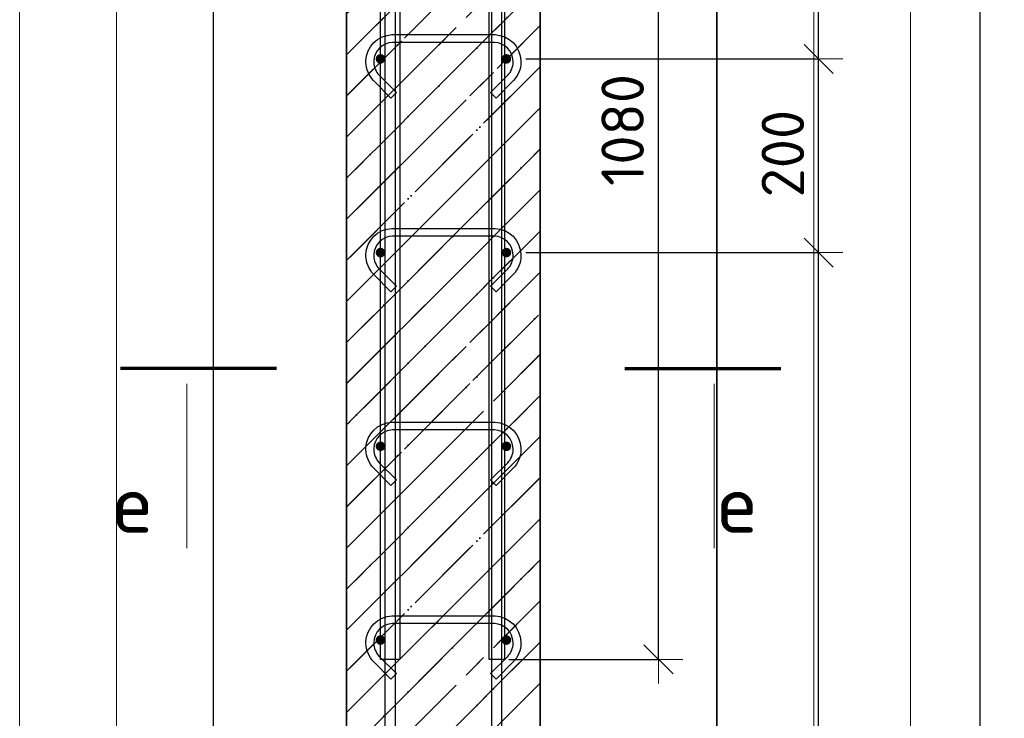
# Model space of a CAD drawing. Header units: millimetres. Extents: x -2995 to 47287, y -2809 to 58122.
# Tile 141 of 143: x 38677 to 39694, y 55428 to 56149. Entities that reach past the tile are written whole.
import ezdxf

# ---------------------------------------------------------------- set-up
doc = ezdxf.new("R2010")
doc.units = ezdxf.units.MM
doc.header["$PDMODE"] = 65
doc.linetypes.add('______11', pattern=[100, 80, -10, 0, -10])
doc.linetypes.add('______5', pattern=[220, 160, -20, 20, -20])
for name, color, linetype, lineweight in [('Standard', 7, 'Continuous', 25), ('Арм.стержн. вертикальными 1', 22, 'Continuous', 35), ('Арм.стержн.горизонт. 1', 180, 'Continuous', 35), ('Размерная линия_ общее', 7, 'Continuous', 13)]:
    doc.layers.add(name, color=color, linetype=linetype, lineweight=lineweight)
doc.layers.add('Арм.стержн. вертикальными 2', color=7, linetype='Continuous', lineweight=35, true_color=0x006e00)
doc.layers.add('Арм.стержн.Стяжки', color=7, linetype='Continuous', lineweight=35, true_color=0x501e0f)
doc.styles.add('ISOCPEUR', font='ISOCPEUR')
doc.dimstyles.new('DIMSTYLE_3', dxfattribs={"dimtxt": 44, "dimasz": 50, "dimexe": 0, "dimexo": 0, "dimgap": 22, "dimtad": 2, "dimdec": 0, "dimrnd": 5, "dimzin": 12, "dimdsep": 46, "dimtxsty": 'ISOCPEUR', "dimblk1": 'ALL_ML_STRICH', "dimblk2": 'ALL_ML_STRICH', "dimsah": 1, "dimcen": 0, "dimclrd": 7, "dimclre": 256, "dimclrt": 7, "dimadec": 0, "dimazin": 0, "dimtfac": 1, "dimtdec": 0, "dimtix": 1, "dimtmove": 2, "dimatfit": 3, "dimfxl": 0, "dimtzin": 0, "dimlwd": 0, "dimlwe": -3, "dimarcsym": 0})

# ---------------------------------------------------------------- blocks, each defined once
blk = doc.blocks.new('ALL_ML_STRICH')
at = {"color": 0, "linetype": 'ByBlock', "lineweight": -2}
for p, q in [((0, -0.5), (0, 0.5)), ((-0.3, -0.3), (0.3, 0.3)), ((-1, 0), (0.5, 0))]:
    blk.add_line(p, q, dxfattribs=at)
blk = doc.blocks.new('*D444')
at = {"layer": 'DEFPOINTS', "color": 7, "linetype": 'Continuous', "lineweight": 13, "transparency": 33554687}
for p in [(39311.3, 56568.8), (39339.9, 53448.8), (39669.2, 53448.8)]:
    blk.add_point(p, dxfattribs=at)
at = {"layer": 'Размерная линия_ общее', "color": 253, "linetype": 'Continuous', "lineweight": -2, "true_color": 0xa0a0a0, "transparency": 33554687}
for p, q in [((39331.3, 56568.8), (39669.2, 56568.8)), ((39359.9, 53448.8), (39669.2, 53448.8))]:
    blk.add_line(p, q, dxfattribs=at)
at = {"layer": 'Размерная линия_ общее', "color": 7, "linetype": 'Continuous', "lineweight": -2, "transparency": 33554687}
blk.add_line((39669.2, 53448.8), (39669.2, 56568.8), dxfattribs=at)
at = {"layer": 'Размерная линия_ общее', "color": 7, "linetype": 'Continuous', "lineweight": 13, "transparency": 33554687, "xscale": 50, "yscale": 50, "zscale": 50}
for p, rotation in [((39669.2, 56568.8), 90), ((39669.2, 53448.8), 270)]:
    blk.add_blockref('ALL_ML_STRICH', p, dxfattribs=dict(at, rotation=rotation))
at = {"layer": 'Размерная линия_ общее', "color": 7, "linetype": 'Continuous', "lineweight": 13, "transparency": 33554687, "insert": (39632.2, 55015.4), "char_height": 44, "width": 176, "attachment_point": 5, "rotation": 90, "style": 'ISOCPEUR'}
blk.add_mtext('\\A1;{3120}', dxfattribs=at)
blk = doc.blocks.new('*D447')
at = {"layer": 'DEFPOINTS', "color": 7, "linetype": 'Continuous', "lineweight": 13, "transparency": 33554687}
for p in [(39180, 55908.8), (39180, 53508.8), (39502.5, 53508.8)]:
    blk.add_point(p, dxfattribs=at)
at = {"layer": 'Размерная линия_ общее', "color": 253, "linetype": 'Continuous', "lineweight": -2, "true_color": 0xa0a0a0, "transparency": 33554687}
for p, q in [((39200, 55908.8), (39502.5, 55908.8)), ((39200, 53508.8), (39502.5, 53508.8))]:
    blk.add_line(p, q, dxfattribs=at)
at = {"layer": 'Размерная линия_ общее', "color": 7, "linetype": 'Continuous', "lineweight": -2, "transparency": 33554687}
blk.add_line((39502.5, 53508.8), (39502.5, 55908.8), dxfattribs=at)
at = {"layer": 'Размерная линия_ общее', "color": 7, "linetype": 'Continuous', "lineweight": 13, "transparency": 33554687, "xscale": 50, "yscale": 50, "zscale": 50}
for p, rotation in [((39502.5, 55908.8), 90), ((39502.5, 53508.8), 270)]:
    blk.add_blockref('ALL_ML_STRICH', p, dxfattribs=dict(at, rotation=rotation))
at = {"layer": 'Размерная линия_ общее', "color": 7, "linetype": 'Continuous', "lineweight": 13, "transparency": 33554687, "insert": (39443.5, 54558.8), "char_height": 44, "width": 2.2, "attachment_point": 1, "rotation": 90, "line_spacing_factor": 0.60241, "style": 'ISOCPEUR'}
blk.add_mtext('\\W0.91;12х200=2400', dxfattribs=at)
blk = doc.blocks.new('*D448')
at = {"layer": 'DEFPOINTS', "color": 7, "linetype": 'Continuous', "lineweight": 13, "transparency": 33554687}
for p in [(39180, 56108.8), (39180, 55908.8), (39502.5, 55908.8)]:
    blk.add_point(p, dxfattribs=at)
at = {"layer": 'Размерная линия_ общее', "color": 253, "linetype": 'Continuous', "lineweight": -2, "true_color": 0xa0a0a0, "transparency": 33554687}
for p, q in [((39200, 56108.8), (39502.5, 56108.8)), ((39200, 55908.8), (39502.5, 55908.8))]:
    blk.add_line(p, q, dxfattribs=at)
at = {"layer": 'Размерная линия_ общее', "color": 7, "linetype": 'Continuous', "lineweight": -2, "transparency": 33554687}
blk.add_line((39502.5, 55908.8), (39502.5, 56108.8), dxfattribs=at)
at = {"layer": 'Размерная линия_ общее', "color": 7, "linetype": 'Continuous', "lineweight": 13, "transparency": 33554687, "xscale": 50, "yscale": 50, "zscale": 50}
for p, rotation in [((39502.5, 56108.8), 90), ((39502.5, 55908.8), 270)]:
    blk.add_blockref('ALL_ML_STRICH', p, dxfattribs=dict(at, rotation=rotation))
at = {"layer": 'Размерная линия_ общее', "color": 7, "linetype": 'Continuous', "lineweight": 13, "transparency": 33554687, "insert": (39465.5, 56011), "char_height": 44, "width": 132, "attachment_point": 5, "rotation": 90, "style": 'ISOCPEUR'}
blk.add_mtext('\\A1;{200}', dxfattribs=at)
blk = doc.blocks.new('*D449')
at = {"layer": 'DEFPOINTS', "color": 7, "linetype": 'Continuous', "lineweight": 13, "transparency": 33554687}
for p in [(39180, 56508.8), (39180, 56108.8), (39502.5, 56108.8)]:
    blk.add_point(p, dxfattribs=at)
at = {"layer": 'Размерная линия_ общее', "color": 253, "linetype": 'Continuous', "lineweight": -2, "true_color": 0xa0a0a0, "transparency": 33554687}
for p, q in [((39200, 56508.8), (39502.5, 56508.8)), ((39200, 56108.8), (39502.5, 56108.8))]:
    blk.add_line(p, q, dxfattribs=at)
at = {"layer": 'Размерная линия_ общее', "color": 7, "linetype": 'Continuous', "lineweight": -2, "transparency": 33554687}
blk.add_line((39502.5, 56108.8), (39502.5, 56508.8), dxfattribs=at)
at = {"layer": 'Размерная линия_ общее', "color": 7, "linetype": 'Continuous', "lineweight": 13, "transparency": 33554687, "xscale": 50, "yscale": 50, "zscale": 50}
for p, rotation in [((39502.5, 56508.8), 90), ((39502.5, 56108.8), 270)]:
    blk.add_blockref('ALL_ML_STRICH', p, dxfattribs=dict(at, rotation=rotation))
at = {"layer": 'Размерная линия_ общее', "color": 7, "linetype": 'Continuous', "lineweight": 13, "transparency": 33554687, "insert": (39443.5, 56184.8), "char_height": 44, "width": 2.2, "attachment_point": 1, "rotation": 90, "line_spacing_factor": 0.60241, "style": 'ISOCPEUR'}
blk.add_mtext('\\W0.91;4х100=400', dxfattribs=at)
blk = doc.blocks.new('*D459')
at = {"layer": 'DEFPOINTS', "color": 7, "linetype": 'Continuous', "lineweight": 13, "transparency": 33554687}
for p in [(39215, 56568.8), (39162.6, 55488.8), (39337.1, 55488.8)]:
    blk.add_point(p, dxfattribs=at)
at = {"layer": 'Размерная линия_ общее', "color": 253, "linetype": 'Continuous', "lineweight": -2, "true_color": 0xa0a0a0, "transparency": 33554687}
for p, q in [((39235, 56568.8), (39337.1, 56568.8)), ((39182.6, 55488.8), (39337.1, 55488.8))]:
    blk.add_line(p, q, dxfattribs=at)
at = {"layer": 'Размерная линия_ общее', "color": 7, "linetype": 'Continuous', "lineweight": -2, "transparency": 33554687}
blk.add_line((39337.1, 55488.8), (39337.1, 56568.8), dxfattribs=at)
at = {"layer": 'Размерная линия_ общее', "color": 7, "linetype": 'Continuous', "lineweight": 13, "transparency": 33554687, "xscale": 50, "yscale": 50, "zscale": 50}
for p, rotation in [((39337.1, 56568.8), 90), ((39337.1, 55488.8), 270)]:
    blk.add_blockref('ALL_ML_STRICH', p, dxfattribs=dict(at, rotation=rotation))
at = {"layer": 'Размерная линия_ общее', "color": 7, "linetype": 'Continuous', "lineweight": 13, "transparency": 33554687, "insert": (39300.1, 56035.4), "char_height": 44, "width": 176, "attachment_point": 5, "rotation": 90, "style": 'ISOCPEUR'}
blk.add_mtext('\\A1;{1080}', dxfattribs=at)

msp = doc.modelspace()

# ---------------------------------------------------------------- hatches: boundary and pattern name
at = {"layer": 'Standard', "linetype": 'Continuous', "lineweight": 35, "transparency": 33554687}
h = msp.add_hatch(dxfattribs=at)
h.set_pattern_fill('__________541', scale=20, angle=135, style=0, pattern_type=2)
h.set_pattern_definition([(225, (0, 0), (42.426407, -42.426407), [80, -10, 0, -10]), (225, (21.213, -21.213), (42.426407, -42.426407), [160, -20, 20, -20])])
h.paths.add_polyline_path([(39215, 56568.8), (39015, 56568.8), (39015, 53448.8), (39215, 53448.8)], flags=0)
at = {"layer": 'Арм.стержн.горизонт. 1', "linetype": 'Continuous', "lineweight": 50, "transparency": 33554687}
for points in [[(39055, 56108.8), (39054.7, 56110.7), (39053.6, 56112.3), (39052, 56113.4), (39050, 56113.8), (39048.1, 56113.4), (39046.5, 56112.3), (39045.4, 56110.7), (39045, 56108.8), (39045.4, 56106.9), (39046.5, 56105.3), (39048.1, 56104.2), (39050, 56103.8), (39052, 56104.2), (39053.6, 56105.3), (39054.7, 56106.9)], [(39185, 56108.8), (39184.7, 56110.7), (39183.6, 56112.3), (39182, 56113.4), (39180, 56113.8), (39178.1, 56113.4), (39176.5, 56112.3), (39175.4, 56110.7), (39175, 56108.8), (39175.4, 56106.9), (39176.5, 56105.3), (39178.1, 56104.2), (39180, 56103.8), (39182, 56104.2), (39183.6, 56105.3), (39184.7, 56106.9)], [(39055, 55908.8), (39054.7, 55910.7), (39053.6, 55912.3), (39052, 55913.4), (39050, 55913.8), (39048.1, 55913.4), (39046.5, 55912.3), (39045.4, 55910.7), (39045, 55908.8), (39045.4, 55906.9), (39046.5, 55905.3), (39048.1, 55904.2), (39050, 55903.8), (39052, 55904.2), (39053.6, 55905.3), (39054.7, 55906.9)], [(39185, 55908.8), (39184.7, 55910.7), (39183.6, 55912.3), (39182, 55913.4), (39180, 55913.8), (39178.1, 55913.4), (39176.5, 55912.3), (39175.4, 55910.7), (39175, 55908.8), (39175.4, 55906.9), (39176.5, 55905.3), (39178.1, 55904.2), (39180, 55903.8), (39182, 55904.2), (39183.6, 55905.3), (39184.7, 55906.9)], [(39055, 55708.8), (39054.7, 55710.7), (39053.6, 55712.3), (39052, 55713.4), (39050, 55713.8), (39048.1, 55713.4), (39046.5, 55712.3), (39045.4, 55710.7), (39045, 55708.8), (39045.4, 55706.9), (39046.5, 55705.3), (39048.1, 55704.2), (39050, 55703.8), (39052, 55704.2), (39053.6, 55705.3), (39054.7, 55706.9)], [(39185, 55708.8), (39184.7, 55710.7), (39183.6, 55712.3), (39182, 55713.4), (39180, 55713.8), (39178.1, 55713.4), (39176.5, 55712.3), (39175.4, 55710.7), (39175, 55708.8), (39175.4, 55706.9), (39176.5, 55705.3), (39178.1, 55704.2), (39180, 55703.8), (39182, 55704.2), (39183.6, 55705.3), (39184.7, 55706.9)], [(39055, 55508.8), (39054.7, 55510.7), (39053.6, 55512.3), (39052, 55513.4), (39050, 55513.8), (39048.1, 55513.4), (39046.5, 55512.3), (39045.4, 55510.7), (39045, 55508.8), (39045.4, 55506.9), (39046.5, 55505.3), (39048.1, 55504.2), (39050, 55503.8), (39052, 55504.2), (39053.6, 55505.3), (39054.7, 55506.9)], [(39185, 55508.8), (39184.7, 55510.7), (39183.6, 55512.3), (39182, 55513.4), (39180, 55513.8), (39178.1, 55513.4), (39176.5, 55512.3), (39175.4, 55510.7), (39175, 55508.8), (39175.4, 55506.9), (39176.5, 55505.3), (39178.1, 55504.2), (39180, 55503.8), (39182, 55504.2), (39183.6, 55505.3), (39184.7, 55506.9)]]:
    msp.add_hatch(color=4, dxfattribs=at).paths.add_polyline_path(points)

# ---------------------------------------------------------------- linework, layer by layer
at = {"layer": 'Standard', "color": 52, "linetype": 'Continuous', "lineweight": 13, "transparency": 33554687}
for p, q in [((38877.4, 53350.6), (38877.4, 57878)), ((38877.4, 53350.6), (38877.4, 57878)), ((39397.4, 53350.6), (39397.4, 57878)), ((39397.4, 57878), (39397.4, 53350.6))]:
    msp.add_line(p, q, dxfattribs=at)
at = {"layer": 'Standard', "color": 52, "linetype": 'Continuous', "lineweight": -3, "transparency": 33554687}
for p, q in [((38877.4, 53350.6), (38877.4, 57878)), ((38877.4, 53350.6), (38877.4, 57878)), ((39397.4, 53350.6), (39397.4, 57878)), ((39397.4, 57878), (39397.4, 53350.6))]:
    msp.add_line(p, q, dxfattribs=at)
at = {"layer": 'Standard', "color": 7, "linetype": 'Continuous', "lineweight": 35, "transparency": 33554687}
for p, q in [((39015, 56568.8), (39015, 53448.8)), ((39015, 56568.8), (39015, 53448.8)), ((39215, 53448.8), (39215, 56568.8)), ((39215, 53448.8), (39215, 56568.8))]:
    msp.add_line(p, q, dxfattribs=at)
at = {"layer": 'Standard', "color": 253, "linetype": '______5', "lineweight": 35, "true_color": 0xababab, "transparency": 33554687}
for p, q in [((39015, 56112.9), (39215, 56312.9)), ((39015, 56028), (39215, 56228)), ((39015, 55943.2), (39215, 56143.2)), ((39015, 55858.3), (39215, 56058.3)), ((39015, 55773.5), (39215, 55973.5)), ((39015, 55688.6), (39215, 55888.6)), ((39015, 55603.8), (39215, 55803.8)), ((39015, 55518.9), (39215, 55718.9)), ((39015, 55434.1), (39215, 55634.1)), ((39015, 55349.2), (39215, 55549.2)), ((39015, 55264.4), (39215, 55464.4))]:
    msp.add_line(p, q, dxfattribs=at)
at = {"layer": 'Standard', "color": 253, "linetype": '______11', "lineweight": 35, "true_color": 0xababab, "transparency": 33554687}
for p, q in [((39015, 56070.5), (39215, 56270.5)), ((39015, 55985.6), (39215, 56185.6)), ((39015, 55900.8), (39215, 56100.8)), ((39015, 55815.9), (39215, 56015.9)), ((39015, 55731.1), (39215, 55931.1)), ((39015, 55646.2), (39215, 55846.2)), ((39015, 55561.3), (39215, 55761.3)), ((39015, 55476.5), (39215, 55676.5)), ((39015, 55391.6), (39215, 55591.6)), ((39015, 55306.8), (39215, 55506.8))]:
    msp.add_line(p, q, dxfattribs=at)
at = {"layer": 'Standard', "color": 7, "linetype": 'Continuous', "lineweight": 70, "transparency": 33554687}
for p, q in [((38942.5, 55789.2), (38781.7, 55789.2)), ((39302.5, 55789.2), (39463.3, 55789.2))]:
    msp.add_line(p, q, dxfattribs=at)
at = {"layer": 'Standard', "color": 7, "linetype": 'Continuous', "lineweight": 13, "transparency": 33554687}
for p, q in [((38850.2, 55773.2), (38850.2, 55603.6)), ((39394.7, 55773.2), (39394.7, 55603.6))]:
    msp.add_line(p, q, dxfattribs=at)
for points in [[(38677.4, 53150.6), (39597.4, 53150.6), (39597.4, 58078), (38677.4, 58078), (38677.4, 53150.6)], [(38777.4, 53250.6), (39497.4, 53250.6), (39497.4, 57978), (38777.4, 57978), (38777.4, 53250.6)]]:
    msp.add_lwpolyline(points, dxfattribs=at)
at = {"layer": 'Арм.стержн. вертикальными 1', "color": 4, "linetype": 'Continuous', "lineweight": 25, "transparency": 33554687}
for points in [[(39055, 53448.8), (39055, 57578.8), (39065, 57578.8), (39065, 53448.8), (39055, 53448.8)], [(39055, 53448.8), (39055, 57578.8), (39065, 57578.8), (39065, 53448.8), (39055, 53448.8)], [(39055, 53448.8), (39055, 57578.8), (39065, 57578.8), (39065, 53448.8), (39055, 53448.8)], [(39165, 53448.8), (39165, 57578.8), (39175, 57578.8), (39175, 53448.8), (39165, 53448.8)], [(39165, 53448.8), (39165, 57578.8), (39175, 57578.8), (39175, 53448.8), (39165, 53448.8)], [(39165, 53448.8), (39165, 57578.8), (39175, 57578.8), (39175, 53448.8), (39165, 53448.8)]]:
    msp.add_lwpolyline(points, dxfattribs=at)
at = {"layer": 'Арм.стержн. вертикальными 2', "color": 7, "linetype": 'Continuous', "lineweight": 25, "transparency": 33554687}
for points in [[(39070, 57828.8), (39070, 55488.8), (39050, 55488.8), (39050, 57828.8), (39070, 57828.8)], [(39070, 57828.8), (39070, 55488.8), (39050, 55488.8), (39050, 57828.8), (39070, 57828.8)], [(39070, 57828.8), (39070, 55488.8), (39050, 55488.8), (39050, 57828.8), (39070, 57828.8)], [(39178.1, 57828.8), (39178.1, 55488.8), (39162.1, 55488.8), (39162.1, 57828.8), (39178.1, 57828.8)], [(39178.1, 57828.8), (39178.1, 55488.8), (39162.1, 55488.8), (39162.1, 57828.8), (39178.1, 57828.8)]]:
    msp.add_lwpolyline(points, dxfattribs=at)
at = {"layer": 'Арм.стержн.Стяжки', "color": 40, "linetype": 'Continuous', "lineweight": 25, "transparency": 33554687}
for points in [[(39060.8, 56068.4), (39042.8, 56086.5), (39041.1, 56088.4), (39039.6, 56090.5), (39038.3, 56092.8), (39037.2, 56095.1), (39036.3, 56097.5), (39035.6, 56100), (39035.2, 56102.6), (39035, 56105.1), (39035, 56107.1), (39035.7, 56112), (39037.4, 56117.1), (39040, 56121.8), (39043.2, 56125.6), (39047.1, 56128.8), (39051.8, 56131.5), (39056.8, 56133.1), (39061.7, 56133.8), (39168.4, 56133.8), (39173.3, 56133.1), (39178.3, 56131.5), (39183, 56128.8), (39186.9, 56125.6), (39190.1, 56121.8), (39192.7, 56117.1), (39194.4, 56112), (39195, 56107.1), (39195, 56105.1), (39194.9, 56102.6), (39194.5, 56100), (39193.8, 56097.5), (39192.9, 56095.1), (39191.8, 56092.8), (39190.5, 56090.5), (39189, 56088.4), (39187.3, 56086.5), (39169.3, 56068.4), (39163.6, 56074.1), (39181.5, 56091.9), (39182.7, 56093.4), (39183.8, 56094.9), (39184.7, 56096.5), (39185.5, 56098.2), (39186.1, 56099.9), (39186.6, 56101.7), (39186.9, 56103.5), (39187, 56105.4), (39187, 56106.6), (39186.5, 56110.2), (39185.3, 56113.9), (39183.5, 56117.2), (39181.2, 56119.9), (39178.5, 56122.2), (39175.1, 56124.1), (39171.4, 56125.3), (39167.8, 56125.8), (39062.3, 56125.8), (39058.7, 56125.3), (39055, 56124.1), (39051.6, 56122.2), (39048.9, 56119.9), (39046.6, 56117.2), (39044.8, 56113.9), (39043.6, 56110.2), (39043, 56106.6), (39043, 56105.4), (39043.2, 56103.5), (39043.5, 56101.7), (39044, 56099.9), (39044.6, 56098.2), (39045.4, 56096.5), (39046.3, 56094.9), (39047.4, 56093.4), (39048.6, 56091.9), (39066.5, 56074.1), (39060.8, 56068.4)], [(39060.8, 55868.4), (39042.8, 55886.5), (39041.1, 55888.4), (39039.6, 55890.5), (39038.3, 55892.8), (39037.2, 55895.1), (39036.3, 55897.5), (39035.6, 55900), (39035.2, 55902.6), (39035, 55905.1), (39035, 55907.1), (39035.7, 55912), (39037.4, 55917.1), (39040, 55921.8), (39043.2, 55925.6), (39047.1, 55928.8), (39051.8, 55931.5), (39056.8, 55933.1), (39061.7, 55933.8), (39168.4, 55933.8), (39173.3, 55933.1), (39178.3, 55931.5), (39183, 55928.8), (39186.9, 55925.6), (39190.1, 55921.8), (39192.7, 55917.1), (39194.4, 55912), (39195, 55907.1), (39195, 55905.1), (39194.9, 55902.6), (39194.5, 55900), (39193.8, 55897.5), (39192.9, 55895.1), (39191.8, 55892.8), (39190.5, 55890.5), (39189, 55888.4), (39187.3, 55886.5), (39169.3, 55868.4), (39163.6, 55874.1), (39181.5, 55891.9), (39182.7, 55893.4), (39183.8, 55894.9), (39184.7, 55896.5), (39185.5, 55898.2), (39186.1, 55899.9), (39186.6, 55901.7), (39186.9, 55903.5), (39187, 55905.4), (39187, 55906.6), (39186.5, 55910.2), (39185.3, 55913.9), (39183.5, 55917.2), (39181.2, 55919.9), (39178.5, 55922.2), (39175.1, 55924.1), (39171.4, 55925.3), (39167.8, 55925.8), (39062.3, 55925.8), (39058.7, 55925.3), (39055, 55924.1), (39051.6, 55922.2), (39048.9, 55919.9), (39046.6, 55917.2), (39044.8, 55913.9), (39043.6, 55910.2), (39043, 55906.6), (39043, 55905.4), (39043.2, 55903.5), (39043.5, 55901.7), (39044, 55899.9), (39044.6, 55898.2), (39045.4, 55896.5), (39046.3, 55894.9), (39047.4, 55893.4), (39048.6, 55891.9), (39066.5, 55874.1), (39060.8, 55868.4)], [(39060.8, 55668.4), (39042.8, 55686.5), (39041.1, 55688.4), (39039.6, 55690.5), (39038.3, 55692.8), (39037.2, 55695.1), (39036.3, 55697.5), (39035.6, 55700), (39035.2, 55702.6), (39035, 55705.1), (39035, 55707.1), (39035.7, 55712), (39037.4, 55717.1), (39040, 55721.8), (39043.2, 55725.6), (39047.1, 55728.8), (39051.8, 55731.5), (39056.8, 55733.1), (39061.7, 55733.8), (39168.4, 55733.8), (39173.3, 55733.1), (39178.3, 55731.5), (39183, 55728.8), (39186.9, 55725.6), (39190.1, 55721.8), (39192.7, 55717.1), (39194.4, 55712), (39195, 55707.1), (39195, 55705.1), (39194.9, 55702.6), (39194.5, 55700), (39193.8, 55697.5), (39192.9, 55695.1), (39191.8, 55692.8), (39190.5, 55690.5), (39189, 55688.4), (39187.3, 55686.5), (39169.3, 55668.4), (39163.6, 55674.1), (39181.5, 55691.9), (39182.7, 55693.4), (39183.8, 55694.9), (39184.7, 55696.5), (39185.5, 55698.2), (39186.1, 55699.9), (39186.6, 55701.7), (39186.9, 55703.5), (39187, 55705.4), (39187, 55706.6), (39186.5, 55710.2), (39185.3, 55713.9), (39183.5, 55717.2), (39181.2, 55719.9), (39178.5, 55722.2), (39175.1, 55724.1), (39171.4, 55725.3), (39167.8, 55725.8), (39062.3, 55725.8), (39058.7, 55725.3), (39055, 55724.1), (39051.6, 55722.2), (39048.9, 55719.9), (39046.6, 55717.2), (39044.8, 55713.9), (39043.6, 55710.2), (39043, 55706.6), (39043, 55705.4), (39043.2, 55703.5), (39043.5, 55701.7), (39044, 55699.9), (39044.6, 55698.2), (39045.4, 55696.5), (39046.3, 55694.9), (39047.4, 55693.4), (39048.6, 55691.9), (39066.5, 55674.1), (39060.8, 55668.4)], [(39060.8, 55468.4), (39042.8, 55486.5), (39041.1, 55488.4), (39039.6, 55490.5), (39038.3, 55492.8), (39037.2, 55495.1), (39036.3, 55497.5), (39035.6, 55500), (39035.2, 55502.6), (39035, 55505.1), (39035, 55507.1), (39035.7, 55512), (39037.4, 55517.1), (39040, 55521.8), (39043.2, 55525.6), (39047.1, 55528.8), (39051.8, 55531.5), (39056.8, 55533.1), (39061.7, 55533.8), (39168.4, 55533.8), (39173.3, 55533.1), (39178.3, 55531.5), (39183, 55528.8), (39186.9, 55525.6), (39190.1, 55521.8), (39192.7, 55517.1), (39194.4, 55512), (39195, 55507.1), (39195, 55505.1), (39194.9, 55502.6), (39194.5, 55500), (39193.8, 55497.5), (39192.9, 55495.1), (39191.8, 55492.8), (39190.5, 55490.5), (39189, 55488.4), (39187.3, 55486.5), (39169.3, 55468.4), (39163.6, 55474.1), (39181.5, 55491.9), (39182.7, 55493.4), (39183.8, 55494.9), (39184.7, 55496.5), (39185.5, 55498.2), (39186.1, 55499.9), (39186.6, 55501.7), (39186.9, 55503.5), (39187, 55505.4), (39187, 55506.6), (39186.5, 55510.2), (39185.3, 55513.9), (39183.5, 55517.2), (39181.2, 55519.9), (39178.5, 55522.2), (39175.1, 55524.1), (39171.4, 55525.3), (39167.8, 55525.8), (39062.3, 55525.8), (39058.7, 55525.3), (39055, 55524.1), (39051.6, 55522.2), (39048.9, 55519.9), (39046.6, 55517.2), (39044.8, 55513.9), (39043.6, 55510.2), (39043, 55506.6), (39043, 55505.4), (39043.2, 55503.5), (39043.5, 55501.7), (39044, 55499.9), (39044.6, 55498.2), (39045.4, 55496.5), (39046.3, 55494.9), (39047.4, 55493.4), (39048.6, 55491.9), (39066.5, 55474.1), (39060.8, 55468.4)]]:
    msp.add_lwpolyline(points, dxfattribs=at)

# ---------------------------------------------------------------- texts
at = {"layer": 'Standard', "color": 7, "linetype": 'Continuous', "lineweight": 13, "transparency": 33554687, "char_height": 60, "width": 65.333, "attachment_point": 7, "style": 'ISOCPEUR'}
for insert in [(38774.3, 55619.6), (39398.6, 55619.6)]:
    msp.add_mtext('\\A1;{\\fISOCPEUR|i0|b0;\\H60.000000;\\W1.000000;\\C7;е}\\P', dxfattribs=dict(at, insert=insert))

# ---------------------------------------------------------------- dimensions: what is measured, and where the dimension line sits
at = {"layer": 'Размерная линия_ общее', "color": 7, "linetype": 'Continuous', "lineweight": 13, "transparency": 33554687}
for base, p1, p2, picture, middle in [((39337.1, 56568.8), (39182.6, 55488.8), (39235, 56568.8), '*D459', (39300.1, 56035.4)), ((39669.2, 56568.8), (39359.9, 53448.8), (39331.3, 56568.8), '*D444', (39632.2, 55015.4)), ((39502.5, 56108.8), (39200, 55908.8), (39200, 56108.8), '*D448', (39465.5, 56011))]:
    dim = msp.add_linear_dim(base=base, p1=p1, p2=p2, angle=90, dimstyle='DIMSTYLE_3', override={"dimpost": '<>', "dimclrd": 7, "dimclre": 253, "dimclrt": 7, "dimlwd": 0, "dimlwe": 65533}, dxfattribs=at)
    dim.commit()
    dim.dimension.update_dxf_attribs({"geometry": picture, "text_midpoint": middle, "dimtype": 160})
for base, p1, p2, text, picture, middle in [((39502.5, 56508.8), (39200, 56108.8), (39200, 56508.8), '\\W0.91;4х100=400', '*D449', (39480.5, 56308.8)), ((39502.5, 55908.8), (39200, 53508.8), (39200, 55908.8), '\\W0.91;12х200=2400', '*D447', (39480.5, 54708.8))]:
    dim = msp.add_linear_dim(base=base, p1=p1, p2=p2, angle=90, text=text, dimstyle='DIMSTYLE_3', override={"dimpost": '<>', "dimclrd": 7, "dimclre": 253, "dimclrt": 7, "dimlwd": 0, "dimlwe": 65533}, dxfattribs=at)
    dim.commit()
    dim.dimension.update_dxf_attribs({"geometry": picture, "text_midpoint": middle, "dimtype": 160})

doc.saveas('drawing.dxf')
